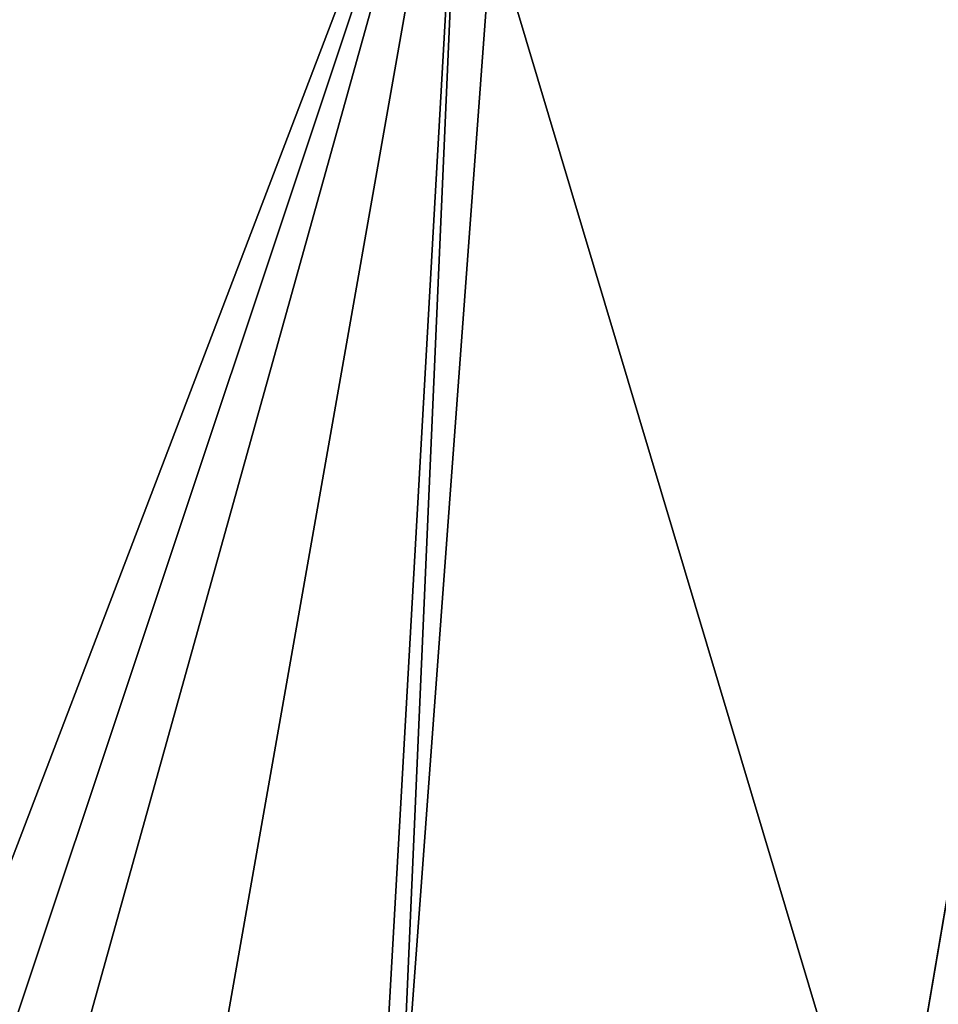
# Model space of a CAD drawing. Extents: x 22936 to 50368, y -4877 to 31080.
# Tile 90 of 256: x 41160 to 42171, y 4304 to 5388. Entities that reach past the tile are written whole.
import ezdxf

# ---------------------------------------------------------------- set-up
doc = ezdxf.new("R2010")
doc.units = 0
doc.layers.add('08_AMENAGEMENTS_EXTERIEURS', color=253, linetype='CONTINUOUS')

# ---------------------------------------------------------------- blocks, each defined once
blk = doc.blocks.new('GROUPER_15')
at = {"layer": '08_AMENAGEMENTS_EXTERIEURS'}
blk.add_line((461.9, 4281.6), (0, 1571.6), dxfattribs=at)
mesh = blk.add_polyface(dxfattribs=at)
corners = [(461.9, 4281.6), (224.1, 1581.8), (0, 1571.6), (690.1, 4316)]
mesh.append_faces([[corners[k] for k in face] for face in [(0, 1, 2), (1, 0, 3)]], dxfattribs={"vtx0": -1})
blk = doc.blocks.new('GROUPER_122')
at = {"layer": '08_AMENAGEMENTS_EXTERIEURS'}
mesh = blk.add_polyface(dxfattribs=at)
corners = [(4865.8, 2632.4), (4440.6, 2433.5), (4420.1, 2562.5), (4529.8, 1059.5), (4741, 1059.5), (5029.8, 1059.5), (4894.7, 2450.7), (5779.3, 2591.5), (6882.5, 501.4), (5029.8, 501.4), (5988.6, 801.4), (6907.6, 801.4), (7602.5, 0), (6819.8, 133.4), (7715.7, 663.6), (3404.4, 2268.6), (164, 668.2), (0, 1757.1), (2762.3, 1059.5)]
mesh.append_faces([[corners[k] for k in face] for face in [(0, 1, 2), (5, 8, 9), (8, 12, 13), (12, 11, 14), (15, 16, 17)]], dxfattribs={"vtx0": -1})
mesh.append_faces([[corners[k] for k in face] for face in [(3, 0, 4), (4, 0, 5), (10, 5, 7), (16, 15, 18), (18, 15, 3)]], dxfattribs={"vtx0": -1, "vtx1": -1})
mesh.append_faces([[corners[k] for k in face] for face in [(1, 0, 3), (8, 5, 10), (12, 8, 11)]], dxfattribs={"vtx0": -1, "vtx1": -1, "vtx2": -1})
mesh.append_faces([[corners[k] for k in face] for face in [(5, 0, 6), (5, 6, 7), (8, 10, 11), (3, 15, 1)]], dxfattribs={"vtx0": -1, "vtx2": -1})
blk = doc.blocks.new('GROUPER_123')
at = {"layer": '08_AMENAGEMENTS_EXTERIEURS'}
blk.add_line((6738.1, 2317.6), (6490, 862.1), dxfattribs=at)
mesh = blk.add_polyface(dxfattribs=at)
corners = [(911.8, 2058.7), (133, 2115.2), (0, 2365.1), (1737.5, 1255.3), (36.3, 1826.9), (1872.4, 1657), (6024.7, 2596.3), (4806.9, 1965.5), (5042.3, 24.6), (5166.5, 23.8), (5306.5, 23), (5570.6, 21.3), (5903.2, 451.7), (5951.5, 917.9), (6054.8, 2317.6), (6490, 862.1), (6738.1, 2317.6), (5943.2, 0), (6394.4, 301.4), (6346.2, 18.4)]
mesh.append_faces([[corners[k] for k in face] for face in [(0, 1, 2), (1, 3, 4), (15, 14, 16), (17, 18, 19)]], dxfattribs={"vtx0": -1})
mesh.append_faces([[corners[k] for k in face] for face in [(3, 0, 5), (5, 6, 7), (7, 6, 8), (8, 6, 9), (9, 6, 10), (10, 6, 11), (12, 6, 13), (13, 14, 15)]], dxfattribs={"vtx0": -1, "vtx1": -1})
mesh.append_faces([[corners[k] for k in face] for face in [(3, 1, 0), (11, 6, 12)]], dxfattribs={"vtx0": -1, "vtx1": -1, "vtx2": -1})
mesh.append_faces([[corners[k] for k in face] for face in [(5, 0, 6), (13, 6, 14), (12, 17, 11), (17, 12, 18)]], dxfattribs={"vtx0": -1, "vtx2": -1})

msp = doc.modelspace()

# ---------------------------------------------------------------- block references
at = {"layer": '08_AMENAGEMENTS_EXTERIEURS', "color": 9}
for name, p in [('GROUPER_122', (41671.4, 5143.3)), ('GROUPER_123', (35625.2, 3173.1))]:
    msp.add_blockref(name, p, dxfattribs=at)
at = {"layer": '08_AMENAGEMENTS_EXTERIEURS', "color": 254}
msp.add_blockref('GROUPER_15', (41971.4, 1619.9), dxfattribs=at)

doc.saveas('drawing.dxf')
